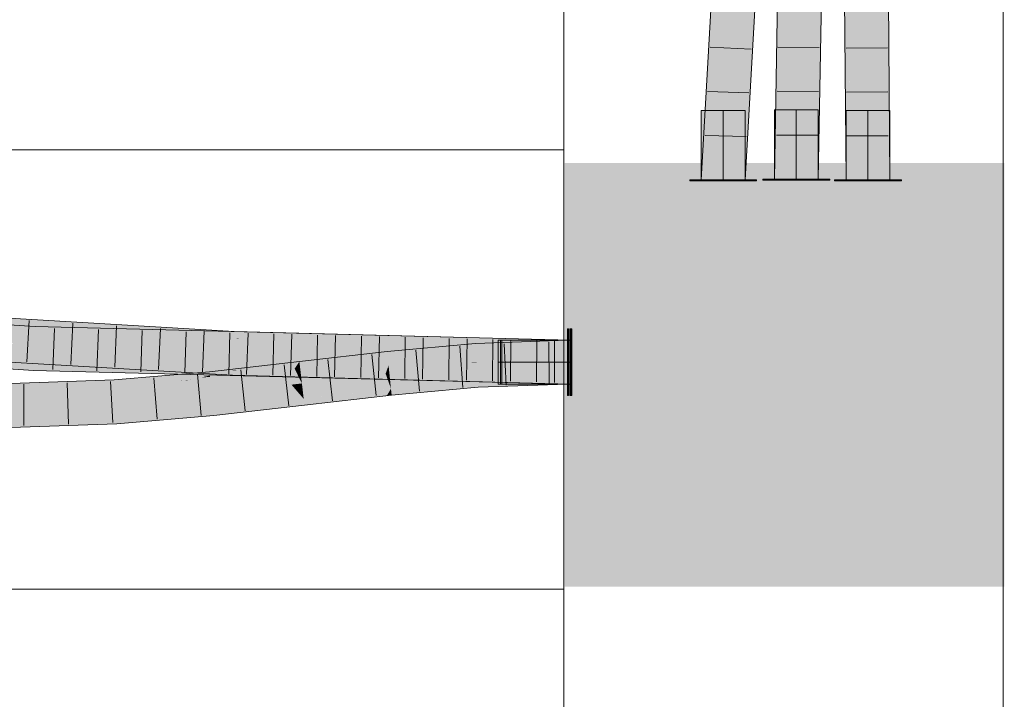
# Model space of a CAD drawing. Extents: x -620 to 3480, y 62 to 1107.
# Tile 213 of 244: x 167.72 to 173.32, y 798.22 to 802.09. Entities that reach past the tile are written whole.
import ezdxf
from ezdxf.lldxf.tags import DXFTag

# ---------------------------------------------------------------- set-up
doc = ezdxf.new("R2010")
doc.units = 0
doc.layers.get('0').update_dxf_attribs({"lineweight": 35})
doc.layers.add('E_Detail_Linie_Text_Bem', color=7, linetype='Continuous', lineweight=13)
for name, color, linetype, lineweight, true_color in [('E_Leerrohr 25-A06G9GVN8I', 7, 'Continuous', 9, 0xff8000), ('E_Leerrohr 25-Shading', 7, 'Continuous', 9, 0xff8000), ('E_Leerrohr 32-A06G9GVS8I', 7, 'Continuous', 9, 0x00b300), ('E_Leerrohr 32-Shading', 7, 'Continuous', 9, 0x00b300), ('E_Leerrohr Umrandung-A06G9GVR8I', 7, 'Continuous', 9, 0xffffff)]:
    doc.layers.add(name, color=color, linetype=linetype, lineweight=lineweight, true_color=true_color)
tags = doc.linetypes.add('STRICHPUNKT2-A06G9GVO8I', pattern=[12.7, 6.35, -3.175, 0, -3.175]).pattern_tags.tags
tags[10:11] = [DXFTag(74, 4), DXFTag(75, 0), DXFTag(340, '0'), DXFTag(46, 0.0), DXFTag(50, 0.0), DXFTag(44, 0.0), DXFTag(45, 0.0)]
tags[8:9] = [DXFTag(74, 4), DXFTag(75, 0), DXFTag(340, '0'), DXFTag(46, 0.0), DXFTag(50, 0.0), DXFTag(44, 0.0), DXFTag(45, 0.0)]
tags[6:7] = [DXFTag(74, 4), DXFTag(75, 0), DXFTag(340, '0'), DXFTag(46, 0.0), DXFTag(50, 0.0), DXFTag(44, 0.0), DXFTag(45, 0.0)]
tags[4:5] = [DXFTag(74, 4), DXFTag(75, 0), DXFTag(340, '0'), DXFTag(46, 0.0), DXFTag(50, 0.0), DXFTag(44, 0.0), DXFTag(45, 0.0)]

# ---------------------------------------------------------------- blocks, each defined once
blk = doc.blocks.new('Shading-A06G9GDP8I', base_point=(250.5309, 772.3447))
at = {"layer": 'E_Leerrohr 25-Shading', "color": 43, "true_color": 0xd7ab7f}
for points in [[(172.4301, 803.5477), (172.4009, 803.5472), (172.4361, 801.1795), (172.4208, 801.1795)], [(172.4328, 803.5477), (172.4301, 803.5477), (172.4404, 801.1795), (172.4361, 801.1795)], [(172.4404, 801.1795), (172.4425, 801.1795), (172.4329, 803.5387), (172.4354, 803.3647)], [(172.6142, 803.5505), (172.6342, 801.1795), (172.6367, 803.5509), (172.6708, 801.1795)], [(172.6708, 801.1795), (172.6508, 803.5511), (172.6367, 803.5509)], [(172.4354, 803.3647), (172.4425, 801.1795), (172.4402, 803.0285), (172.4499, 801.1795)], [(172.4402, 803.0285), (172.4499, 801.1795), (172.4442, 802.7526), (172.4574, 801.1795)], [(170.8354, 800.2668), (170.3122, 800.2487), (170.313, 800.236)], [(170.8354, 800.2668), (170.313, 800.236), (170.8354, 800.2302), (170.3145, 800.2122)], [(170.3122, 800.2487), (169.8088, 800.2036), (169.9375, 800.1784), (169.8125, 800.1672)], [(170.3122, 800.2487), (169.9375, 800.1784), (170.313, 800.236)], [(169.9375, 800.1784), (170.3145, 800.2122), (170.313, 800.236)], [(169.3095, 800.1451), (169.3137, 800.1088), (169.8088, 800.2036), (169.8125, 800.1672)], [(168.8944, 800.0834), (169.2823, 800.1052), (168.7977, 800.0866), (169.3095, 800.1451)], [(168.7986, 800.078), (168.7997, 800.0662), (169.1246, 800.0924)], [(169.2002, 800.0958), (169.1245, 800.0924), (168.8005, 800.0583), (168.7997, 800.0662)], [(168.8005, 800.0583), (168.8013, 800.0502), (169.2002, 800.0958)], [(169.1379, 800.0935), (169.2823, 800.1052), (168.929, 800.0844), (168.8944, 800.0834)], [(168.9619, 800.0853), (169.1246, 800.0924), (168.929, 800.0844), (169.1379, 800.0935)], [(169.2002, 800.0958), (169.2823, 800.1052), (169.1245, 800.0924)], [(169.3095, 800.1451), (169.2823, 800.1052), (169.3137, 800.1088)], [(168.2561, 800.041), (167.6676, 800.0212), (168.2565, 800.0339), (167.6676, 800.0199)], [(168.439, 800.0564), (168.2561, 800.041), (168.6839, 800.0593), (168.2565, 800.0339)], [(168.7481, 800.0547), (168.7997, 800.0662), (168.2572, 800.0214), (168.2565, 800.0339)], [(168.2576, 800.0149), (168.7481, 800.0547), (168.2572, 800.0214)], [(168.2576, 800.0149), (168.6207, 800.0365), (168.7481, 800.0547), (168.6902, 800.0419)], [(168.6207, 800.0365), (168.2576, 800.0149), (168.258, 800.0084)], [(168.6825, 800.0402), (168.6207, 800.0365), (168.2582, 800.0045), (168.258, 800.0084)], [(168.6839, 800.0593), (168.6416, 800.0734), (168.439, 800.0564)], [(168.6207, 800.0365), (168.6825, 800.0402), (168.6902, 800.0419)], [(168.6416, 800.0734), (168.7986, 800.078), (168.7169, 800.0798), (168.7983, 800.0808)], [(168.6839, 800.0593), (168.7997, 800.0662), (168.6416, 800.0734), (168.7986, 800.078)], [(168.6825, 800.0402), (168.8013, 800.0502), (168.6902, 800.0419), (168.8013, 800.0505)], [(168.8013, 800.0505), (168.8005, 800.0583), (168.6902, 800.0419), (168.7481, 800.0547)], [(168.7983, 800.0808), (168.7977, 800.0866), (168.7169, 800.0798)], [(168.8005, 800.0583), (168.7997, 800.0662), (168.7481, 800.0547)], [(168.8944, 800.0834), (168.7977, 800.0866), (168.7983, 800.0808)], [(168.7986, 800.078), (168.8944, 800.0834), (168.7983, 800.0808)], [(168.8944, 800.0834), (168.7986, 800.078), (168.9619, 800.0853)], [(170.4535, 800.0402), (170.3253, 800.0357), (170.3255, 800.0326)], [(170.8336, 800.0532), (170.8354, 800.0534), (170.3255, 800.0326), (170.4535, 800.0402)], [(170.3276, 799.9992), (170.8336, 800.0532), (170.3257, 800.0293)], [(170.8354, 800.0534), (170.3276, 799.9992), (170.8354, 800.0168)], [(170.4503, 800.0352), (170.8336, 800.0532), (170.3405, 800.0332)], [(168.2576, 800.0149), (168.2572, 800.0214), (167.6675, 800.0009), (167.6676, 800.0067)], [(168.2576, 800.0149), (167.6675, 800.0009), (168.258, 800.0084), (167.6675, 799.9987)], [(168.258, 800.0084), (167.6675, 799.9987), (168.2582, 800.0045), (167.6675, 799.9908)], [(167.6675, 799.9908), (167.6675, 799.9846), (168.2582, 800.0045)], [(168.2572, 800.0214), (168.2565, 800.0339), (167.6676, 800.0067), (167.6676, 800.0199)], [(169.8307, 799.9913), (169.3341, 799.9332), (169.8076, 799.9518), (169.3383, 799.8968)], [(169.8307, 799.9913), (169.8076, 799.9518), (169.8343, 799.9572)], [(170.3253, 800.0357), (169.8307, 799.9913), (170.3255, 800.0326), (169.8343, 799.9572)], [(170.2416, 800.0197), (169.8343, 799.9572), (170.3276, 799.9992), (169.8345, 799.955)], [(170.3255, 800.0326), (170.2416, 800.0197), (170.3257, 800.0293)], [(170.2416, 800.0197), (170.3276, 799.9992), (170.3257, 800.0293)], [(170.3257, 800.0293), (170.4503, 800.0352), (170.3255, 800.0326), (170.3405, 800.0332)], [(168.8187, 799.8742), (168.8223, 799.8378), (169.3341, 799.9332), (169.3383, 799.8968)], [(169.8076, 799.9518), (169.8345, 799.955), (169.8343, 799.9572)], [(168.2684, 799.8279), (168.2705, 799.7914), (168.8187, 799.8742), (168.8223, 799.8378)], [(167.8568, 799.8142), (167.6667, 799.8078), (167.8594, 799.7776), (167.6665, 799.7712)], [(168.2684, 799.8279), (167.8568, 799.8142), (168.2705, 799.7914), (167.8594, 799.7776)]]:
    blk.add_solid(points, dxfattribs=at)
at = {"layer": 'E_Leerrohr 25-Shading', "color": 31, "true_color": 0xfabd7f}
for points in [[(172.4574, 801.1795), (172.5458, 801.1795), (172.4375, 803.5478), (172.5258, 803.5492)], [(172.5425, 802.5112), (172.5258, 803.5492), (172.5458, 801.1795)], [(172.5565, 802.985), (172.5972, 801.1795), (172.6142, 803.5505), (172.6342, 801.1795)], [(172.5818, 801.1795), (172.541, 803.1381), (172.5638, 801.1795), (172.5425, 802.5112)], [(172.5972, 801.1795), (172.5565, 802.985), (172.5818, 801.1795), (172.5555, 802.8187)], [(172.5818, 801.1795), (172.5555, 802.8187), (172.5538, 802.5244)], [(172.5638, 801.1795), (172.5425, 802.5112), (172.5458, 801.1795)], [(170.318, 800.1544), (170.3145, 800.2122), (169.9375, 800.1784)], [(170.8354, 800.1418), (170.8354, 800.2302), (170.318, 800.1544), (170.3145, 800.2122)], [(169.8125, 800.1672), (169.3137, 800.1088), (169.8171, 800.1234), (169.314, 800.1062)], [(169.8125, 800.1672), (170.318, 800.1544), (169.9375, 800.1784)], [(170.2848, 800.1386), (169.8125, 800.1672), (169.817, 800.1237)], [(169.8125, 800.1672), (170.2848, 800.1386), (170.318, 800.1544), (170.3189, 800.1397)], [(170.8354, 800.1418), (170.318, 800.1544), (170.3191, 800.1365)], [(168.802, 800.0431), (169.2002, 800.0958), (168.8013, 800.0502)], [(168.802, 800.0431), (169.3047, 800.0599), (169.2002, 800.0958), (169.2851, 800.0995)], [(169.2851, 800.0995), (169.2823, 800.1052), (169.2002, 800.0958)], [(169.3137, 800.1088), (169.2823, 800.1052), (169.314, 800.1062)], [(169.3147, 800.1008), (169.314, 800.1062), (169.2851, 800.0995), (169.2823, 800.1052)], [(169.3193, 800.0604), (169.3147, 800.1008), (169.3047, 800.0599), (169.2851, 800.0995)], [(169.7906, 800.1225), (169.314, 800.1062), (169.3147, 800.1008)], [(169.8004, 800.0768), (169.8171, 800.1234), (169.3147, 800.1008), (169.7906, 800.1225)], [(169.8004, 800.0768), (169.3147, 800.1008), (169.3193, 800.0604)], [(169.8171, 800.1234), (169.8004, 800.0768), (169.8216, 800.0793)], [(169.8171, 800.1234), (170.3191, 800.1365), (169.817, 800.1237), (170.2848, 800.1386)], [(169.8171, 800.1234), (169.8216, 800.0793), (170.3191, 800.1365), (170.3199, 800.124)], [(170.3199, 800.124), (169.8216, 800.0793), (170.3249, 800.0433), (169.8221, 800.075)], [(170.2848, 800.1386), (170.3191, 800.1365), (170.3189, 800.1397)], [(170.3191, 800.1365), (170.3199, 800.124), (170.8354, 800.1418)], [(170.8354, 800.1418), (170.3199, 800.124), (170.4535, 800.0402), (170.3249, 800.0433)], [(170.8354, 800.1418), (170.4535, 800.0402), (170.8354, 800.0534)], [(168.6825, 800.0402), (168.2582, 800.0045), (168.81, 799.9622), (168.2633, 799.9162)], [(168.8013, 800.0502), (168.6825, 800.0402), (168.802, 800.0431)], [(168.6825, 800.0402), (168.81, 799.9622), (168.802, 800.0431)], [(169.3239, 800.0209), (169.3047, 800.0599), (168.81, 799.9622), (168.802, 800.0431)], [(169.3047, 800.0599), (169.3239, 800.0209), (169.3193, 800.0604)], [(169.3193, 800.0604), (169.3239, 800.0209), (169.8004, 800.0768)], [(169.8191, 800.024), (169.8004, 800.0768), (169.3246, 800.0153), (169.3239, 800.0209)], [(169.8216, 800.0793), (169.8004, 800.0768), (169.8221, 800.075)], [(169.8221, 800.075), (169.8004, 800.0768), (169.8273, 800.0241), (169.8191, 800.024)], [(170.3249, 800.0433), (169.8221, 800.075), (170.3253, 800.0357), (169.8273, 800.0241)], [(170.3249, 800.0433), (170.3253, 800.0357), (170.4535, 800.0402)], [(167.6675, 799.9846), (167.6671, 799.8962), (168.2582, 800.0045), (168.2633, 799.9162)], [(169.3209, 799.9485), (169.2643, 800.0141), (168.8156, 799.9057), (168.81, 799.9622)], [(169.3239, 800.0209), (169.2643, 800.0141), (169.3246, 800.0153)], [(169.3246, 800.0153), (169.2643, 800.0141), (169.3322, 799.9494), (169.3209, 799.9485)], [(169.8303, 799.9913), (169.8307, 799.9913), (169.3246, 800.0153), (169.8191, 800.024)], [(169.8303, 799.9913), (169.3246, 800.0153), (169.3322, 799.9494)], [(169.3341, 799.9332), (169.8303, 799.9913), (169.3322, 799.9494)], [(169.8191, 800.024), (169.8307, 799.9913), (169.8273, 800.0241)], [(169.8273, 800.0241), (169.8307, 799.9913), (170.3253, 800.0357)], [(168.81, 799.9622), (168.2633, 799.9162), (168.8101, 799.9615), (168.2638, 799.9065)], [(168.8101, 799.9615), (168.2638, 799.9065), (168.8156, 799.9057), (168.2668, 799.8558)], [(169.3341, 799.9332), (169.3209, 799.9485), (168.8187, 799.8742), (168.8156, 799.9057)], [(169.3209, 799.9485), (169.3341, 799.9332), (169.3322, 799.9494)], [(168.2638, 799.9065), (167.6669, 799.8616), (167.8568, 799.8142), (167.6667, 799.8078)], [(168.2638, 799.9065), (168.2633, 799.9162), (167.6669, 799.8616), (167.667, 799.8812)], [(168.2633, 799.9162), (167.6671, 799.8962), (167.667, 799.8812)], [(168.2638, 799.9065), (167.8568, 799.8142), (168.2668, 799.8558)], [(168.2668, 799.8558), (168.2684, 799.8279), (168.8156, 799.9057), (168.8187, 799.8742)], [(167.8568, 799.8142), (168.2684, 799.8279), (168.2668, 799.8558)]]:
    blk.add_solid(points, dxfattribs=at)
at = {"layer": 'E_Leerrohr 25-Shading', "color": 31, "true_color": 0xecb67f}
for points in [[(171.7211, 801.5735), (171.5961, 801.5735), (171.7211, 801.1795), (171.5961, 801.1795)], [(171.8461, 801.5735), (171.7211, 801.5735), (171.8461, 801.1795), (171.7211, 801.1795)], [(172.1378, 801.5779), (172.0128, 801.5779), (172.1378, 801.1839), (172.0128, 801.1839)], [(172.1968, 801.5779), (172.1378, 801.5779), (172.1983, 801.1839), (172.1378, 801.1839)], [(172.1983, 801.1839), (172.2523, 801.1839), (172.1968, 801.5779), (172.2493, 801.5779)], [(172.2523, 801.1839), (172.2628, 801.1839), (172.2493, 801.5779), (172.2628, 801.5779)], [(172.4833, 801.5735), (172.4208, 801.5735), (172.4731, 801.1795), (172.4208, 801.1795)], [(172.4948, 801.1795), (172.5041, 801.5735), (172.4731, 801.1795), (172.4833, 801.5735)], [(172.4948, 801.1795), (172.5202, 801.1795), (172.5041, 801.5735), (172.5268, 801.5735)], [(172.5202, 801.1795), (172.5458, 801.1795), (172.5268, 801.5735), (172.5458, 801.5735)], [(172.5564, 801.1795), (172.5536, 801.5735), (172.5458, 801.1795), (172.5481, 801.5735)], [(172.5481, 801.5735), (172.5458, 801.5735), (172.5458, 801.1795)], [(172.5669, 801.1795), (172.563, 801.5735), (172.5564, 801.1795), (172.5536, 801.5735)], [(172.5669, 801.1795), (172.5759, 801.1795), (172.563, 801.5735), (172.5717, 801.5735)], [(172.5759, 801.1795), (172.6708, 801.1795), (172.5717, 801.5735), (172.6708, 801.5735)], [(171.6102, 801.1795), (171.5311, 801.1795), (171.6104, 801.1735), (171.5311, 801.1735)], [(171.6627, 801.1735), (171.6626, 801.1795), (171.6104, 801.1735), (171.6102, 801.1795)], [(171.7211, 801.1735), (171.7211, 801.1795), (171.6627, 801.1735), (171.6626, 801.1795)], [(171.7454, 801.1795), (171.7211, 801.1795), (171.7453, 801.1735), (171.7211, 801.1735)], [(171.7453, 801.1735), (171.7536, 801.1735), (171.7454, 801.1795), (171.7536, 801.1795)], [(171.7536, 801.1735), (171.9111, 801.1735), (171.7536, 801.1795), (171.9111, 801.1795)], [(172.1378, 801.1839), (171.9478, 801.1839), (172.1378, 801.1779), (171.9478, 801.1779)], [(172.1703, 801.1839), (172.1378, 801.1839), (172.1703, 801.1779), (172.1378, 801.1779)], [(172.2443, 801.1779), (172.2443, 801.1839), (172.1703, 801.1779), (172.1703, 801.1839)], [(172.2443, 801.1779), (172.2983, 801.1779), (172.2443, 801.1839), (172.2982, 801.1839)], [(172.2982, 801.1839), (172.2983, 801.1779), (172.3243, 801.1839), (172.3244, 801.1779)], [(172.3244, 801.1779), (172.3278, 801.1779), (172.3243, 801.1839), (172.3278, 801.1839)], [(172.3622, 801.1795), (172.3558, 801.1795), (172.362, 801.1735), (172.3558, 801.1735)], [(172.362, 801.1735), (172.3766, 801.1735), (172.3622, 801.1795), (172.3767, 801.1795)], [(172.3766, 801.1735), (172.3837, 801.1735), (172.3767, 801.1795), (172.3839, 801.1795)], [(172.3837, 801.1735), (172.4092, 801.1735), (172.3839, 801.1795), (172.4093, 801.1795)], [(172.4093, 801.1795), (172.4092, 801.1735), (172.4348, 801.1795), (172.4348, 801.1735)], [(172.4348, 801.1735), (172.4467, 801.1735), (172.4348, 801.1795), (172.4468, 801.1795)], [(172.5458, 801.1735), (172.5458, 801.1795), (172.4467, 801.1735), (172.4468, 801.1795)], [(172.5868, 801.1795), (172.5458, 801.1795), (172.5868, 801.1735), (172.5458, 801.1735)], [(172.5868, 801.1795), (172.5868, 801.1735), (172.6023, 801.1795), (172.6024, 801.1735)], [(172.6024, 801.1735), (172.6129, 801.1735), (172.6023, 801.1795), (172.6129, 801.1795)], [(172.6129, 801.1795), (172.6129, 801.1735), (172.6219, 801.1795), (172.6219, 801.1735)], [(172.6219, 801.1735), (172.7358, 801.1735), (172.6219, 801.1795), (172.7358, 801.1795)], [(170.8414, 800.3318), (170.8354, 800.3318), (170.8414, 800.1743), (170.8354, 800.1743)], [(170.855, 800.3318), (170.849, 800.3318), (170.855, 800.1743), (170.849, 800.1743)], [(170.861, 800.3318), (170.855, 800.3318), (170.861, 800.1743), (170.855, 800.1743)], [(170.4414, 800.2668), (170.4414, 800.1418), (170.8354, 800.2668), (170.8354, 800.1418)], [(170.455, 800.2668), (170.455, 800.1418), (170.849, 800.2668), (170.849, 800.1418)], [(170.461, 800.2668), (170.461, 800.1418), (170.855, 800.2668), (170.855, 800.1418)], [(170.8354, 800.1743), (170.8354, 800.1418), (170.8414, 800.1743), (170.8414, 800.1418)], [(170.849, 800.1743), (170.849, 800.1418), (170.855, 800.1743), (170.855, 800.1418)], [(170.855, 800.1743), (170.855, 800.1418), (170.861, 800.1743), (170.861, 800.1418)], [(170.4414, 800.1418), (170.4414, 800.0168), (170.8354, 800.1418), (170.8354, 800.0168)], [(170.455, 800.1418), (170.455, 800.0168), (170.849, 800.1418), (170.849, 800.0168)], [(170.461, 800.1418), (170.461, 800.0168), (170.855, 800.1418), (170.855, 800.0168)], [(170.8414, 800.1418), (170.8354, 800.1418), (170.8414, 800.0959), (170.8354, 800.0958)], [(170.8354, 800.0958), (170.8354, 799.9518), (170.8414, 800.0959), (170.8414, 799.9518)], [(170.855, 800.1418), (170.849, 800.1418), (170.855, 800.096), (170.849, 800.0959)], [(170.849, 800.0959), (170.849, 799.9518), (170.855, 800.096), (170.855, 799.9518)], [(170.861, 800.1418), (170.855, 800.1418), (170.861, 800.0961), (170.855, 800.096)], [(170.855, 800.096), (170.855, 799.9518), (170.861, 800.0961), (170.861, 799.9518)]]:
    blk.add_solid(points, dxfattribs=at)
at = {"layer": 'E_Leerrohr 32-Shading', "color": 83, "true_color": 0x7fbd7f}
for points in [[(172.0773, 802.8149), (172.049, 802.4259), (172.0495, 801.1839), (172.0128, 801.1839)], [(172.2556, 802.5131), (172.2611, 801.5089), (172.2728, 802.8096), (172.2614, 801.5391)], [(172.2628, 801.1839), (172.2751, 802.8095), (172.2611, 801.5089)], [(172.2628, 801.1839), (172.2808, 802.2352), (172.2751, 802.8095), (172.2863, 802.8092)], [(171.6833, 802.6923), (171.5961, 801.1795), (171.7198, 802.6886), (171.6845, 802.0773)], [(171.8957, 802.6709), (171.8227, 801.4084), (171.9321, 802.6672), (171.9111, 802.3044)], [(172.2306, 801.1839), (172.2611, 801.5089), (172.241, 802.0123), (172.2556, 802.5131)], [(172.241, 802.0123), (172.2547, 802.4806), (172.2428, 802.1566), (172.2484, 802.4808)], [(172.2698, 802.4802), (172.2614, 801.5391), (172.2715, 802.4802)], [(172.0128, 801.1839), (172.049, 802.4259), (172.0285, 802.1048), (172.0313, 802.1829)], [(171.8227, 801.4084), (171.8095, 801.1795), (171.9111, 802.3044), (171.8461, 801.1795)], [(172.241, 802.0123), (172.2428, 802.1566), (172.2395, 801.9588)], [(171.5961, 801.1795), (171.6327, 801.1795), (171.6845, 802.0773)], [(172.2306, 801.1839), (172.241, 802.0123), (172.2262, 801.1839), (172.2395, 801.9588)], [(172.2611, 801.5089), (172.2306, 801.1839), (172.2576, 801.1839)], [(172.2628, 801.1839), (172.2611, 801.5089), (172.2576, 801.1839)], [(168.9373, 800.2804), (168.6905, 800.3318), (167.6348, 800.3579), (167.4279, 800.4069)], [(167.8045, 800.3083), (167.806, 800.3449), (167.6251, 800.3191), (167.4183, 800.3682)], [(169.7012, 800.2713), (168.3182, 800.3318), (167.8045, 800.3083), (167.806, 800.3449)], [(170.855, 800.2302), (170.855, 800.2668), (169.2262, 800.2921), (168.3182, 800.3318)], [(168.9388, 800.317), (168.6905, 800.3318), (168.9384, 800.3066)], [(168.6905, 800.3318), (168.9373, 800.2804), (168.9384, 800.3066)], [(170.419, 800.2468), (170.849, 800.2668), (168.9384, 800.3066), (168.9388, 800.317)], [(167.7969, 800.1307), (164.9423, 800.2668), (165.2269, 800.2496)], [(167.7969, 800.1307), (167.797, 800.1317), (164.9423, 800.2668), (167.021, 800.1784)], [(169.7012, 800.2713), (167.8045, 800.3083), (169.7673, 800.258)], [(169.6986, 800.2725), (168.9384, 800.3066), (169.7674, 800.2586), (168.9373, 800.2804)], [(170.419, 800.2468), (168.9384, 800.3066), (169.304, 800.2902)], [(170.855, 800.2302), (169.2262, 800.2921), (170.8434, 800.2305)], [(169.2262, 800.2921), (170.3389, 800.2434), (170.8434, 800.2305)], [(170.346, 800.2434), (170.419, 800.2468), (169.304, 800.2902)], [(170.346, 800.2434), (169.6986, 800.2725), (169.7674, 800.2586)], [(170.3389, 800.2434), (169.7012, 800.2713), (169.7673, 800.258)], [(170.849, 800.2302), (170.849, 800.2668), (170.8409, 800.2303), (170.419, 800.2468)], [(165.2269, 800.2496), (167.0918, 800.1375), (167.7969, 800.1307), (167.7961, 800.1105)], [(170.419, 800.2468), (170.346, 800.2434), (170.8409, 800.2303)], [(167.0939, 800.1763), (168.9298, 800.1038), (167.0951, 800.1965), (168.2869, 800.142)], [(168.9297, 800.1015), (168.9298, 800.1038), (167.3533, 800.1609), (167.0939, 800.1763)], [(168.2869, 800.142), (167.6759, 800.1784), (167.0951, 800.1965), (167.0955, 800.2028)], [(167.3533, 800.1609), (167.7326, 800.1383), (168.9297, 800.1015), (168.9295, 800.098)], [(167.0918, 800.1375), (167.7954, 800.0951), (167.7961, 800.1105)], [(167.7326, 800.1383), (168.9282, 800.0672), (168.9295, 800.098)], [(167.7957, 800.1025), (167.7954, 800.0951), (168.6677, 800.0983), (170.855, 800.0168)], [(167.7961, 800.1105), (167.7957, 800.1025), (168.5073, 800.1042), (168.6677, 800.0983)], [(168.5073, 800.1042), (167.7969, 800.1307), (167.7961, 800.1105)], [(167.9066, 800.1289), (167.797, 800.1317), (167.7969, 800.1307)], [(167.7969, 800.1307), (168.8332, 800.1052), (167.9066, 800.1289)], [(167.7969, 800.1307), (168.5073, 800.1042), (168.8332, 800.1052), (168.941, 800.1005)], [(168.941, 800.1005), (168.5073, 800.1042), (169.0306, 800.0966), (168.6677, 800.0983)], [(168.6677, 800.0983), (170.855, 800.0168), (169.0306, 800.0966)], [(169.0569, 800.0994), (168.8332, 800.1052), (168.941, 800.1005)], [(168.9294, 800.0959), (168.9282, 800.0672), (169.0531, 800.0973), (170.849, 800.0168)], [(168.9295, 800.098), (168.9294, 800.0959), (168.9845, 800.0977)], [(168.9294, 800.0959), (169.0531, 800.0973), (168.9845, 800.0977)], [(169.0531, 800.0973), (168.9675, 800.1011), (168.9295, 800.098), (168.9297, 800.1015)], [(169.0658, 800.1002), (168.9298, 800.1038), (168.9675, 800.1011), (168.9297, 800.1028)], [(168.9675, 800.1011), (168.9297, 800.1028), (168.9297, 800.1015)], [(168.941, 800.1005), (169.0305, 800.0966), (169.0569, 800.0994), (169.2024, 800.0957)], [(168.9675, 800.1011), (169.0531, 800.0973), (169.0658, 800.1002), (169.2089, 800.0964)], [(169.0305, 800.0966), (170.855, 800.0168), (169.2024, 800.0957), (170.855, 800.0534)], [(169.0531, 800.0973), (170.849, 800.0168), (169.2089, 800.0964), (170.849, 800.0534)]]:
    blk.add_solid(points, dxfattribs=at)
at = {"layer": 'E_Leerrohr 32-Shading', "color": 83, "true_color": 0x7fd57f}
for points in [[(172.0773, 802.8149), (172.0495, 801.1839), (172.1182, 802.8138), (172.1378, 801.1839)], [(172.192, 801.1839), (172.2071, 802.46), (172.16, 802.4843), (172.1679, 802.7928)], [(171.7466, 802.6859), (171.7198, 802.6886), (171.7211, 801.1795), (171.6845, 802.0773)], [(171.7211, 801.1795), (171.7861, 802.3057), (171.7466, 802.6859), (171.7925, 802.6813)], [(171.8077, 802.6797), (171.7861, 802.3057), (171.8957, 802.6709), (171.8227, 801.4084)], [(172.1221, 802.4854), (172.1378, 801.1839), (172.1443, 802.4847)], [(172.1443, 802.4847), (172.1378, 801.1839), (172.16, 802.4843)], [(172.192, 801.1839), (172.16, 802.4843), (172.1378, 801.1839)], [(172.2262, 801.1839), (172.2364, 802.2111), (172.192, 801.1839), (172.2071, 802.46)], [(171.7861, 802.3057), (171.7211, 801.1795), (171.8227, 801.4084), (171.8095, 801.1795)], [(172.2364, 802.2111), (172.2262, 801.1839), (172.2395, 801.9588)], [(172.2428, 802.1566), (172.2364, 802.2111), (172.2395, 801.9588)], [(171.6845, 802.0773), (171.6327, 801.1795), (171.7211, 801.1795)], [(167.6688, 800.213), (167.8007, 800.22), (164.8939, 800.3063), (164.8993, 800.3946)], [(167.8007, 800.22), (167.8045, 800.3083), (167.6928, 800.2265), (167.6251, 800.3191)], [(167.6712, 800.3082), (168.9373, 800.2804), (167.6348, 800.3579)], [(167.7025, 800.2653), (168.687, 800.2068), (167.6712, 800.3082), (168.8002, 800.2401)], [(167.6712, 800.3082), (167.8041, 800.3002), (168.9373, 800.2804), (168.933, 800.2791)], [(167.7025, 800.2653), (167.6763, 800.246), (168.687, 800.2068), (168.5262, 800.2096)], [(168.3174, 800.2068), (169.1014, 800.2209), (167.8007, 800.22), (167.8045, 800.3083)], [(167.8041, 800.3002), (168.8002, 800.2401), (168.933, 800.2791)], [(167.8045, 800.3083), (169.1014, 800.2209), (169.7673, 800.258), (169.7883, 800.2334)], [(168.8002, 800.2401), (168.9352, 800.2319), (168.933, 800.2791), (168.9372, 800.2791)], [(168.9372, 800.2791), (168.9373, 800.2804), (168.933, 800.2791)], [(168.9372, 800.2791), (168.9352, 800.2319), (169.7555, 800.2582)], [(168.9373, 800.2804), (168.9372, 800.2791), (168.9703, 800.2782)], [(169.7674, 800.2586), (168.9373, 800.2804), (169.7555, 800.2582), (168.9703, 800.2782)], [(167.7984, 800.1647), (167.8003, 800.2106), (167.021, 800.1784), (167.6688, 800.213)], [(167.0973, 800.2344), (167.6759, 800.1784), (168.5258, 800.2096), (168.9335, 800.1921)], [(167.6763, 800.246), (167.6476, 800.2249), (168.5262, 800.2096)], [(167.8003, 800.2106), (167.8007, 800.22), (167.6688, 800.213)], [(167.7984, 800.1647), (170.855, 800.1418), (167.8003, 800.2106), (168.3174, 800.2068)], [(168.3174, 800.2068), (167.8007, 800.22), (167.8003, 800.2106)], [(170.855, 800.2302), (170.3389, 800.2434), (170.855, 800.1418), (168.3174, 800.2068)], [(168.9335, 800.1921), (168.687, 800.2068), (168.5258, 800.2096)], [(168.9346, 800.2172), (168.9352, 800.2319), (168.687, 800.2068), (168.8002, 800.2401)], [(168.687, 800.2068), (168.9335, 800.1921), (168.9346, 800.2172)], [(170.849, 800.2302), (170.346, 800.2434), (168.9335, 800.1921), (168.9346, 800.2172)], [(170.849, 800.2302), (168.9335, 800.1921), (170.849, 800.1418)], [(168.9346, 800.2172), (169.1073, 800.2203), (168.9352, 800.2319)], [(168.9352, 800.2319), (169.1073, 800.2203), (169.7674, 800.2586), (169.7892, 800.233)], [(169.7883, 800.2334), (170.3389, 800.2434), (169.7673, 800.258)], [(169.7892, 800.233), (170.346, 800.2434), (169.7674, 800.2586)], [(167.021, 800.1784), (167.797, 800.1317), (167.7984, 800.1647)], [(168.9335, 800.1921), (167.6759, 800.1784), (168.932, 800.1565)], [(168.932, 800.1565), (167.6759, 800.1784), (168.9311, 800.134), (168.2869, 800.142)], [(167.7984, 800.1647), (167.797, 800.1317), (168.515, 800.1316), (167.9066, 800.1289)], [(167.7984, 800.1647), (168.515, 800.1316), (168.0454, 800.1628)], [(168.515, 800.1316), (170.8267, 800.142), (168.0454, 800.1628)], [(168.932, 800.1565), (168.9311, 800.134), (170.8291, 800.1419)], [(170.849, 800.1418), (168.9335, 800.1921), (168.932, 800.1565)], [(167.9066, 800.1289), (168.8332, 800.1052), (170.8267, 800.142), (170.855, 800.1418)], [(168.2869, 800.142), (168.9298, 800.1038), (168.9311, 800.134)], [(169.7653, 800.122), (168.8332, 800.1052), (169.0569, 800.0994)], [(169.7132, 800.1207), (168.9299, 800.1061), (169.0658, 800.1002), (168.9298, 800.1038)], [(168.9311, 800.134), (168.9299, 800.1061), (170.8291, 800.1419), (170.849, 800.1418)], [(170.855, 800.0534), (170.855, 800.1418), (169.0569, 800.0994), (169.7653, 800.122)], [(170.849, 800.0534), (170.849, 800.1418), (169.0658, 800.1002), (169.7132, 800.1207)]]:
    blk.add_solid(points, dxfattribs=at)
blk = doc.blocks.new('Referenz-A06G9GVT8I')
at = {"layer": 'E_Detail_Linie_Text_Bem', "linetype": 'Continuous', "ltscale": 0.13}
for p, q in [((173.3155, 821.2812), (173.3155, 772.1011)), ((170.8155, 800.3011), (170.8155, 812.1011)), ((136.7155, 801.3511), (170.8155, 801.3511)), ((170.8155, 801.3511), (170.8155, 798.8511)), ((170.8155, 800.1011), (170.8155, 800.3011)), ((170.8155, 772.1011), (170.8155, 800.1011)), ((170.8155, 798.8511), (142.8155, 798.8511))]:
    blk.add_line(p, q, dxfattribs=at)
at = {"layer": 'E_Leerrohr 25-A06G9GVN8I', "linetype": 'Continuous', "ltscale": 0.13}
for p, q in [((172.4208, 801.1795), (172.4009, 803.5472)), ((172.6708, 801.1795), (172.6508, 803.5511)), ((172.657, 801.9301), (172.422, 801.9289)), ((172.6591, 801.6799), (172.4241, 801.6791)), ((171.5961, 801.5735), (171.5961, 801.1795)), ((171.6694, 801.5735), (171.5961, 801.5735)), ((171.7729, 801.5735), (171.6694, 801.5735)), ((171.8461, 801.5735), (171.7729, 801.5735)), ((171.8461, 801.1795), (171.8461, 801.5735)), ((172.0128, 801.5779), (172.0128, 801.1839)), ((172.0861, 801.5779), (172.0128, 801.5779)), ((172.1896, 801.5779), (172.0861, 801.5779)), ((172.2628, 801.5779), (172.1896, 801.5779)), ((172.2628, 801.1839), (172.2628, 801.5779)), ((172.4208, 801.5735), (172.4208, 801.1795)), ((172.494, 801.5735), (172.4208, 801.5735)), ((172.5975, 801.5735), (172.494, 801.5735)), ((172.6708, 801.5735), (172.5975, 801.5735)), ((172.6708, 801.1795), (172.6708, 801.5735)), ((172.6612, 801.4297), (172.4262, 801.4293)), ((171.5311, 801.1795), (171.5311, 801.1735)), ((171.6424, 801.1795), (171.5311, 801.1795)), ((171.6424, 801.1735), (171.5311, 801.1735)), ((171.6694, 801.1795), (171.5961, 801.1795)), ((171.7998, 801.1795), (171.6424, 801.1795)), ((171.7998, 801.1735), (171.6424, 801.1735)), ((171.7729, 801.1795), (171.6694, 801.1795)), ((171.8461, 801.1795), (171.7729, 801.1795)), ((171.9111, 801.1795), (171.7998, 801.1795)), ((171.9111, 801.1735), (171.7998, 801.1735)), ((171.9111, 801.1735), (171.9111, 801.1795)), ((171.9478, 801.1839), (171.9478, 801.1779)), ((172.0591, 801.1839), (171.9478, 801.1839)), ((172.0591, 801.1779), (171.9478, 801.1779)), ((172.0861, 801.1839), (172.0128, 801.1839)), ((172.2165, 801.1839), (172.0591, 801.1839)), ((172.2165, 801.1779), (172.0591, 801.1779)), ((172.1896, 801.1839), (172.0861, 801.1839)), ((172.2628, 801.1839), (172.1896, 801.1839)), ((172.3278, 801.1839), (172.2165, 801.1839)), ((172.3278, 801.1779), (172.2165, 801.1779)), ((172.3278, 801.1779), (172.3278, 801.1839)), ((172.3558, 801.1795), (172.3558, 801.1735)), ((172.4671, 801.1795), (172.3558, 801.1795)), ((172.4671, 801.1735), (172.3558, 801.1735)), ((172.494, 801.1795), (172.4208, 801.1795)), ((172.6708, 801.1795), (172.4208, 801.1795)), ((172.6245, 801.1795), (172.4671, 801.1795)), ((172.6245, 801.1735), (172.4671, 801.1735)), ((172.5975, 801.1795), (172.494, 801.1795)), ((172.6708, 801.1795), (172.5975, 801.1795)), ((172.7358, 801.1795), (172.6245, 801.1795)), ((172.7358, 801.1735), (172.6245, 801.1735)), ((172.7358, 801.1735), (172.7358, 801.1795)), ((170.8414, 800.3318), (170.8354, 800.3318)), ((170.8354, 800.3318), (170.8354, 800.2205)), ((170.8414, 800.3318), (170.8414, 800.2205)), ((170.855, 800.3318), (170.849, 800.3318)), ((170.849, 800.3318), (170.849, 800.2205)), ((170.855, 800.3318), (170.855, 800.2205)), ((170.861, 800.3318), (170.855, 800.3318)), ((170.855, 800.3318), (170.855, 800.2205)), ((170.861, 800.3318), (170.861, 800.2205)), ((170.3122, 800.2487), (170.8354, 800.2668)), ((170.8354, 800.2668), (170.4414, 800.2668)), ((170.4414, 800.2668), (170.4414, 800.1935)), ((170.849, 800.2668), (170.455, 800.2668)), ((170.455, 800.2668), (170.455, 800.1935)), ((170.855, 800.2668), (170.461, 800.2668)), ((170.461, 800.2668), (170.461, 800.1935)), ((170.8354, 800.2668), (170.8354, 800.1935)), ((170.8354, 800.0168), (170.8354, 800.2668)), ((170.849, 800.2668), (170.849, 800.1935)), ((170.855, 800.2668), (170.855, 800.1935)), ((169.8088, 800.2036), (170.3122, 800.2487)), ((169.9925, 799.9766), (169.9715, 800.2107)), ((170.2391, 799.9988), (170.2229, 800.2332)), ((170.4855, 800.0121), (170.4756, 800.2469)), ((170.7319, 800.0206), (170.7289, 800.2556)), ((170.8354, 800.2205), (170.8354, 800.0631)), ((170.8414, 800.2205), (170.8414, 800.0631)), ((170.849, 800.2205), (170.849, 800.0631)), ((170.855, 800.2205), (170.855, 800.0631)), ((170.855, 800.2205), (170.855, 800.0631)), ((170.861, 800.2205), (170.861, 800.0631)), ((169.3095, 800.1451), (169.8088, 800.2036)), ((169.498, 799.923), (169.4719, 800.1566)), ((169.7456, 799.9521), (169.7209, 800.1858)), ((170.4414, 800.1935), (170.4414, 800.09)), ((170.455, 800.1935), (170.455, 800.09)), ((170.461, 800.1935), (170.461, 800.09)), ((170.8354, 800.1935), (170.8354, 800.09)), ((170.849, 800.1935), (170.849, 800.09)), ((170.855, 800.1935), (170.855, 800.09)), ((168.7977, 800.0866), (169.3095, 800.1451)), ((169.0005, 799.8657), (168.976, 800.0994)), ((169.2498, 799.8942), (169.2235, 800.1277)), ((167.6676, 800.0212), (168.2561, 800.041)), ((168.2561, 800.041), (168.7977, 800.0866)), ((168.4993, 799.8182), (168.4818, 800.0525)), ((168.7506, 799.8393), (168.7287, 800.0733)), ((170.4414, 800.09), (170.4414, 800.0168)), ((170.455, 800.09), (170.455, 800.0168)), ((170.461, 800.09), (170.461, 800.0168)), ((170.8354, 800.09), (170.8354, 800.0168)), ((170.8354, 800.0631), (170.8354, 799.9518)), ((170.8414, 800.0631), (170.8414, 799.9518)), ((170.849, 800.09), (170.849, 800.0168)), ((170.849, 800.0631), (170.849, 799.9518)), ((170.855, 800.09), (170.855, 800.0168)), ((170.855, 800.0631), (170.855, 799.9518)), ((170.855, 800.0631), (170.855, 799.9518)), ((170.861, 800.0631), (170.861, 799.9518)), ((167.742, 799.7812), (167.7413, 800.0162)), ((167.9949, 799.7896), (167.9881, 800.0245)), ((168.2479, 799.7982), (168.2349, 800.0328)), ((169.8345, 799.9549), (170.3276, 799.9992)), ((170.3276, 799.9992), (170.8354, 800.0168)), ((170.4414, 800.0168), (170.8354, 800.0168)), ((170.455, 800.0168), (170.849, 800.0168)), ((170.461, 800.0168), (170.855, 800.0168)), ((169.3383, 799.8968), (169.8345, 799.9549)), ((170.8354, 799.9518), (170.8414, 799.9518)), ((170.849, 799.9518), (170.855, 799.9518)), ((170.855, 799.9518), (170.861, 799.9518)), ((168.8223, 799.8378), (169.3383, 799.8968)), ((168.2705, 799.7914), (168.8223, 799.8378)), ((167.6665, 799.7712), (168.2705, 799.7914))]:
    blk.add_line(p, q, dxfattribs=at)
at = {"layer": 'E_Leerrohr 25-A06G9GVN8I', "linetype": 'STRICHPUNKT2-A06G9GVO8I', "lineweight": 5, "ltscale": 0.13}
for p, q in [((171.7211, 801.1795), (171.7211, 801.5735)), ((172.1378, 801.1839), (172.1378, 801.5779)), ((172.5458, 801.1795), (172.5458, 801.5735)), ((170.8354, 800.1418), (170.4414, 800.1418)), ((170.849, 800.1418), (170.455, 800.1418)), ((170.855, 800.1418), (170.461, 800.1418))]:
    blk.add_line(p, q, dxfattribs=at)
at = {"layer": 'E_Leerrohr 32-A06G9GVS8I', "linetype": 'Continuous', "ltscale": 0.13}
for p, q in [((172.0128, 801.1839), (172.0407, 802.8159)), ((172.2628, 801.1839), (172.2906, 802.8091)), ((171.5961, 801.1795), (171.6834, 802.6923)), ((171.8461, 801.1795), (171.9321, 802.6672)), ((171.8817, 801.9224), (171.647, 801.9342)), ((172.2681, 801.9323), (172.0331, 801.9353)), ((171.8674, 801.6748), (171.6325, 801.6826)), ((172.2639, 801.6828), (172.0289, 801.6848)), ((171.853, 801.4271), (171.6181, 801.4311)), ((172.2596, 801.4334), (172.0246, 801.4344)), ((171.8461, 801.1795), (171.5961, 801.1795)), ((172.2628, 801.1839), (172.0128, 801.1839)), ((164.9069, 800.5193), (167.806, 800.3449)), ((167.1085, 800.4259), (168.9388, 800.317)), ((167.7585, 800.1443), (167.7709, 800.379)), ((167.806, 800.3449), (170.855, 800.2668)), ((167.9062, 800.0998), (167.9158, 800.3346)), ((168.0084, 800.1294), (168.0202, 800.3641)), ((168.1566, 800.0934), (168.1654, 800.3282)), ((168.2582, 800.1146), (168.2695, 800.3493)), ((168.4069, 800.0869), (168.4149, 800.3218)), ((168.508, 800.0997), (168.5188, 800.3345)), ((168.7578, 800.0849), (168.7681, 800.3196)), ((168.9388, 800.317), (170.849, 800.2668)), ((164.8917, 800.2698), (167.7954, 800.0951)), ((168.6572, 800.0805), (168.6644, 800.3154)), ((168.9075, 800.0741), (168.9139, 800.309)), ((169.0078, 800.0726), (169.0174, 800.3074)), ((169.1579, 800.0677), (169.1634, 800.3026)), ((169.2584, 800.066), (169.2667, 800.3009)), ((169.4082, 800.0613), (169.4129, 800.2962)), ((169.509, 800.0594), (169.5159, 800.2943)), ((169.6585, 800.0549), (169.6624, 800.2899)), ((169.7595, 800.0529), (169.7652, 800.2878)), ((169.9088, 800.0485), (169.9119, 800.2835)), ((170.0101, 800.0463), (170.0145, 800.2812)), ((170.1592, 800.0421), (170.1614, 800.2771)), ((170.2607, 800.0397), (170.2637, 800.2747)), ((170.4095, 800.0357), (170.4109, 800.2707)), ((170.5112, 800.0331), (170.513, 800.2681)), ((170.6598, 800.0293), (170.6605, 800.2643)), ((170.7618, 800.0266), (170.7622, 800.2616)), ((170.849, 800.0168), (170.849, 800.2668)), ((170.855, 800.0168), (170.855, 800.2668)), ((167.0939, 800.1763), (168.9282, 800.0672)), ((167.7954, 800.0951), (170.855, 800.0168)), ((168.9282, 800.0672), (170.849, 800.0168))]:
    blk.add_line(p, q, dxfattribs=at)
at = {"layer": 'E_Leerrohr Umrandung-A06G9GVR8I', "color": 1, "linetype": 'Continuous', "ltscale": 0.13, "true_color": 0xff0000}
blk.add_solid([(170.8185, 798.8645), (170.8185, 801.2757), (173.3216, 798.8645), (173.3216, 801.2757)], dxfattribs=at)

msp = doc.modelspace()

# ---------------------------------------------------------------- block references
at = {"color": 8, "lineweight": 25, "ltscale": 0.25, "true_color": 0x808080}
msp.add_blockref('Referenz-A06G9GVT8I', (0, 0), dxfattribs=at)
msp.add_blockref('Shading-A06G9GDP8I', (250.5309, 772.3447))

doc.saveas('drawing.dxf')
